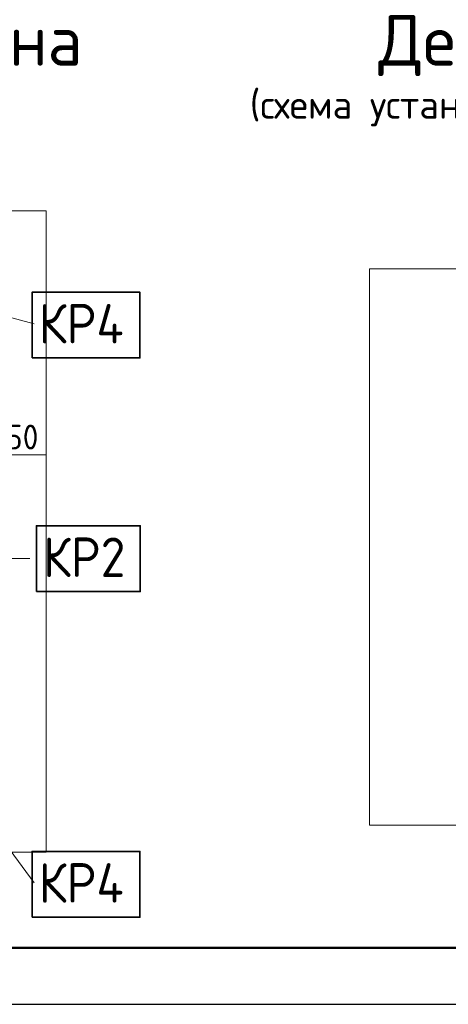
# Model space of a CAD drawing. Header units: millimetres. Extents: x 0 to 50400, y 0 to 35640.
# Tile 7 of 52: x 8971 to 13536, y 0 to 10479. Entities that reach past the tile are written whole.
import ezdxf

# ---------------------------------------------------------------- set-up
doc = ezdxf.new("R2010")
doc.units = ezdxf.units.MM
for name, color, linetype, lineweight in [('Standard', 7, 'Continuous', 25), ('Общий01', 7, 'Continuous', 13), ('Размерная линия_ общее', 7, 'Continuous', 13), ('Текст_ общее', 7, 'Continuous', 25)]:
    doc.layers.add(name, color=color, linetype=linetype, lineweight=lineweight)
doc.styles.add('ISOCPEUR', font='txt')

msp = doc.modelspace()

# ---------------------------------------------------------------- linework, layer by layer
at = {"layer": 'Standard', "color": 7, "linetype": 'Continuous', "lineweight": 25, "transparency": 33554687}
msp.add_lwpolyline([(0, 0), (50400, 0), (50400, 35640), (0, 35640), (0, 0)], close=True, dxfattribs=at)
at = {"layer": 'Standard', "color": 7, "linetype": 'Continuous', "lineweight": 50, "transparency": 33554687}
msp.add_lwpolyline([(2400, 35040), (49800, 35040), (49800, 600), (2400, 600), (2400, 35040)], close=True, dxfattribs=at)
at = {"layer": 'Standard', "color": 254, "linetype": 'Continuous', "lineweight": 18, "true_color": 0xc4c4ff, "transparency": 33554687}
for points in [[(4012, 1618), (9255, 1618), (9255, 8445), (4012, 8445), (4012, 1618)], [(12698, 1906), (17812, 1906), (17812, 7827), (12698, 7827), (12698, 1906)]]:
    msp.add_lwpolyline(points, dxfattribs=at)
at = {"layer": 'Общий01', "color": 7, "linetype": 'Continuous', "lineweight": 13, "transparency": 33554687}
for p, q in [((8410, 7435), (9125, 7244)), ((8207, 2536), (9125, 1292))]:
    msp.add_line(p, q, dxfattribs=at)
msp.add_lwpolyline([(8338, 5467), (8649, 4744), (9081, 4744)], dxfattribs=at)
at = {"layer": 'Размерная линия_ общее', "color": 7, "linetype": 'Continuous', "lineweight": 13, "transparency": 33554687}
msp.add_line((8338, 5847), (9250, 5847), dxfattribs=at)
at = {"layer": 'Текст_ общее', "color": 7, "linetype": 'Continuous', "lineweight": 35, "transparency": 33554687}
for points in [[(9104, 6879), (10252, 6879), (10252, 7579), (9104, 7579), (9104, 6879)], [(9149, 4393), (10255, 4393), (10255, 5093), (9149, 5093), (9149, 4393)], [(9104, 927), (10252, 927), (10252, 1627), (9104, 1627), (9104, 927)]]:
    msp.add_lwpolyline(points, dxfattribs=at)

# ---------------------------------------------------------------- texts
at = {"layer": 'Standard', "color": 7, "linetype": 'Continuous', "lineweight": 25, "transparency": 33554687, "insert": (8515, 5905), "char_height": 264, "width": 861.71, "attachment_point": 7, "style": 'ISOCPEUR'}
msp.add_mtext('\\W0.93;3х50', dxfattribs=at)
at = {"layer": 'Текст_ общее', "color": 7, "linetype": 'Continuous', "lineweight": 50, "transparency": 33554687, "attachment_point": 7, "style": 'ISOCPEUR'}
for s, insert, char_height, width in [('\\W0.98;  Деталь 6 плана', (3599, 9879), 540, 6472.77), ('\\W0.98;  Деталь 8 плана', (12115, 9879), 540, 6472.78), ('\\W0.99;(схема установки поперечных каркасов)', (11422, 9344), 300, 7794.57)]:
    msp.add_mtext(s, dxfattribs=dict(at, insert=insert, char_height=char_height, width=width))
at = {"layer": 'Текст_ общее', "color": 7, "linetype": 'Continuous', "lineweight": 35, "transparency": 33554687, "char_height": 420, "attachment_point": 7, "style": 'ISOCPEUR'}
for s, insert, width in [('\\W0.92;КР4', (9174, 7033), 1201.29), ('\\W0.92;КР2', (9219, 4547), 1158.55), ('\\W0.92;КР4', (9174, 1081), 1201.29)]:
    msp.add_mtext(s, dxfattribs=dict(at, insert=insert, width=width))

doc.saveas('drawing.dxf')
